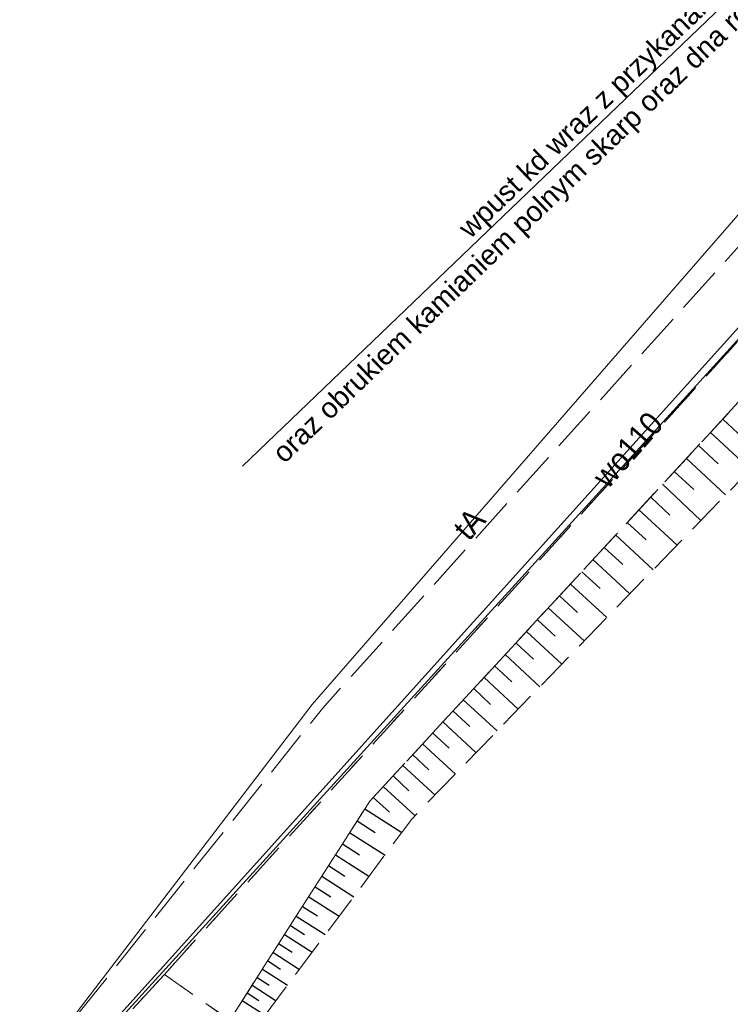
# Model space of a CAD drawing. Header units: metres. Extents: x 6551181 to 6555585, y 5935140 to 5937297.
# Tile 18 of 97: x 6551385 to 6551408, y 5936033 to 5936065. Entities that reach past the tile are written whole.
import ezdxf
from ezdxf import colors
from ezdxf.entities.mleader import LeaderData, LeaderLine
from ezdxf.enums import TextEntityAlignment as Align
from ezdxf.math import Vec2, Vec3

# ---------------------------------------------------------------- set-up
doc = ezdxf.new("R2010")
doc.units = ezdxf.units.M
for name, pattern in [('1.5_0.5', [2, 1.5, -0.5]), ('218-500', [1, 0.5, -0.5]), ('219-500', [0]), ('mz1.25_0.5', [1.75, 1.25, -0.5])]:
    doc.linetypes.add(name, pattern=pattern)
for name, color, linetype in [('000 Inne (niezydentyfikowane)', 7, 'Continuous'), ('217-Granica konturu klasyfikcyjnego', 7, 'Continuous'), ('218-Granica użytku', 7, 'Continuous'), ('219-Linia granicy', 7, 'Continuous'), ('jezdnia (powierzchnia)', 7, 'Continuous'), ('przewód telekomunikacyjny (linia)', 7, 'Continuous'), ('przewód telekomunikacyjny (linia)-Atr1', 7, 'Continuous'), ('przewód wodociągowy (linia)', 7, 'Continuous'), ('przewód wodociągowy (linia)-Atr1', 7, 'Continuous'), ('skarpa nieumocniona (powierzchnia)', 7, 'Continuous')]:
    doc.layers.add(name, color=color, linetype=linetype)
doc.layers.add('_opis', color=7, linetype='Continuous', lineweight=18)
doc.styles.add('marcin', font='arial.ttf')
doc.styles.get("Standard").update_dxf_attribs({"font": 'arial.ttf'})

msp = doc.modelspace()

# ---------------------------------------------------------------- linework, layer by layer
at = {"layer": '000 Inne (niezydentyfikowane)', "color": 7, "linetype": 'Continuous', "lineweight": 25, "flags": 128}
for points in [[(6551408.08, 5936052.16), (6551408.73, 5936051.56)], [(6551407.69, 5936051.73), (6551408.97, 5936050.54)], [(6551407.3, 5936051.31), (6551407.93, 5936050.72)], [(6551406.91, 5936050.89), (6551408.17, 5936049.72)], [(6551406.52, 5936050.47), (6551407.15, 5936049.89)], [(6551406.14, 5936050.06), (6551407.38, 5936048.9)], [(6551405.76, 5936049.65), (6551406.38, 5936049.07)], [(6551405.38, 5936049.24), (6551406.61, 5936048.1)], [(6551405, 5936048.83), (6551405.61, 5936048.27)], [(6551404.63, 5936048.43), (6551405.84, 5936047.31)], [(6551404.26, 5936048.03), (6551404.86, 5936047.48)], [(6551403.9, 5936047.64), (6551405.09, 5936046.53)], [(6551403.54, 5936047.24), (6551404.13, 5936046.7)], [(6551403.18, 5936046.85), (6551404.35, 5936045.77)], [(6551402.82, 5936046.47), (6551403.4, 5936045.93)], [(6551402.46, 5936046.08), (6551403.62, 5936045.02)], [(6551402.11, 5936045.7), (6551402.68, 5936045.17)], [(6551401.76, 5936045.32), (6551402.9, 5936044.27)], [(6551401.42, 5936044.95), (6551401.98, 5936044.43)], [(6551401.07, 5936044.58), (6551402.19, 5936043.54)], [(6551400.73, 5936044.21), (6551401.29, 5936043.7)], [(6551400.39, 5936043.84), (6551401.49, 5936042.82)], [(6551400.06, 5936043.48), (6551400.6, 5936042.97)], [(6551399.72, 5936043.12), (6551400.81, 5936042.12)], [(6551399.39, 5936042.76), (6551399.93, 5936042.26)], [(6551399.06, 5936042.41), (6551400.13, 5936041.42)], [(6551398.74, 5936042.05), (6551399.27, 5936041.56)], [(6551398.41, 5936041.7), (6551399.47, 5936040.73)], [(6551398.09, 5936041.36), (6551398.61, 5936040.87)], [(6551397.77, 5936041.01), (6551398.81, 5936040.05)], [(6551397.46, 5936040.67), (6551397.97, 5936040.19)], [(6551397.14, 5936040.33), (6551398.16, 5936039.39)], [(6551396.82, 5936039.98), (6551397.34, 5936039.5)], [(6551396.55, 5936039.61), (6551397.74, 5936038.85)], [(6551396.3, 5936039.22), (6551396.88, 5936038.85)], [(6551396.06, 5936038.85), (6551397.2, 5936038.12)], [(6551395.83, 5936038.48), (6551396.38, 5936038.13)], [(6551395.6, 5936038.13), (6551396.68, 5936037.44)], [(6551395.38, 5936037.78), (6551395.9, 5936037.44)], [(6551395.16, 5936037.44), (6551396.19, 5936036.78)], [(6551394.95, 5936037.1), (6551395.45, 5936036.78)], [(6551394.74, 5936036.78), (6551395.72, 5936036.15)], [(6551394.54, 5936036.46), (6551395.02, 5936036.16)], [(6551394.34, 5936036.15), (6551395.27, 5936035.56)], [(6551394.15, 5936035.85), (6551394.6, 5936035.56)], [(6551393.96, 5936035.56), (6551394.85, 5936034.99)], [(6551393.59, 5936034.99), (6551394.44, 5936034.44)], [(6551393.77, 5936035.27), (6551394.21, 5936034.99)], [(6551393.42, 5936034.71), (6551393.83, 5936034.45)], [(6551393.25, 5936034.45), (6551394.06, 5936033.93)], [(6551393.08, 5936034.18), (6551393.47, 5936033.93)], [(6551392.92, 5936033.93), (6551393.69, 5936033.43)], [(6551392.6, 5936033.44), (6551393.34, 5936032.96)], [(6551392.76, 5936033.68), (6551393.13, 5936033.44)]]:
    msp.add_lwpolyline(points, dxfattribs=at)
at = {"layer": '217-Granica konturu klasyfikcyjnego', "color": 3, "linetype": '1.5_0.5', "lineweight": 18, "flags": 128}
for points in [[(6551390.09, 5936034.28), (6551417.85, 5936064.91)], [(6551390.09, 5936034.28), (6551380.82, 5936024.17)], [(6551412.29, 5936018.69), (6551390.09, 5936034.28)]]:
    msp.add_lwpolyline(points, dxfattribs=at)
at = {"layer": '218-Granica użytku', "color": 3, "linetype": '218-500', "lineweight": 18, "flags": 128}
for points in [[(6551390.09, 5936034.28), (6551417.85, 5936064.91)], [(6551390.09, 5936034.28), (6551380.82, 5936024.17)], [(6551412.29, 5936018.69), (6551390.09, 5936034.28)]]:
    msp.add_lwpolyline(points, dxfattribs=at)
at = {"layer": '219-Linia granicy', "color": 7, "linetype": '219-500', "lineweight": 18, "flags": 128}
msp.add_lwpolyline([(6551374.32, 5936017.1), (6551417.85, 5936064.91)], dxfattribs=at)
at = {"layer": 'jezdnia (powierzchnia)', "color": 7, "linetype": '1.5_0.5', "lineweight": 18, "flags": 128}
msp.add_lwpolyline([(6551416.53, 5936066.51), (6551418.44, 5936064.69), (6551412.39, 5936056.82), (6551396.71, 5936039.86), (6551386.16, 5936023.37), (6551382.3, 5936022.19), (6551368.56, 5936019.51), (6551348.61, 5936019.72), (6551340.41, 5936013.73), (6551334.08, 5936003.11), (6551327.84, 5935975.71), (6551325.03, 5935981.79), (6551330.14, 5936001.4), (6551331.25, 5936005.19), (6551338.75, 5936014.95), (6551347.17, 5936022.02), (6551370.94, 5936023.24), (6551381.47, 5936025.71), (6551395.18, 5936042.84), (6551414.25, 5936064)], close=True, dxfattribs=at)
at = {"layer": 'przewód telekomunikacyjny (linia)', "color": 30, "linetype": 'Continuous', "lineweight": 18, "flags": 128}
msp.add_lwpolyline([(6551424.59, 5936076.24), (6551415.47, 5936066.67), (6551394.85, 5936042.97), (6551383.05, 5936027.56), (6551378.61, 5936025.32), (6551372.54, 5936023.8), (6551362.28, 5936025.23), (6551330.75, 5936034.35), (6551322.62, 5936036.15)], dxfattribs=at)
at = {"layer": 'przewód wodociągowy (linia)', "color": 5, "linetype": 'Continuous', "lineweight": 18, "flags": 128}
msp.add_lwpolyline([(6551416.13, 5936063.47), (6551415.87, 5936063.19), (6551384.41, 5936028.29), (6551375.5, 5936018.45), (6551374.65, 5936017.6), (6551373.85, 5936016.63)], dxfattribs=at)
at = {"layer": 'skarpa nieumocniona (powierzchnia)', "color": 7, "linetype": 'mz1.25_0.5', "lineweight": 18, "flags": 128}
msp.add_lwpolyline([(6551396.71, 5936039.86), (6551412.39, 5936056.82), (6551422.03, 5936061.63), (6551414.53, 5936056.28), (6551398.06, 5936039.28), (6551386.16, 5936023.37)], close=True, dxfattribs=at)
msp.add_lwpolyline([(6551396.71, 5936039.86), (6551412.39, 5936056.82), (6551422.03, 5936061.63), (6551414.53, 5936056.28), (6551398.06, 5936039.28), (6551386.16, 5936023.37)], close=True, dxfattribs=at)

# ---------------------------------------------------------------- texts
at = {"layer": 'przewód telekomunikacyjny (linia)-Atr1', "color": 30, "width": 0.9}
msp.add_text('tA', height=0.75, rotation=48.975, dxfattribs=at).set_placement((6551399.62, 5936048.45), align=Align.MIDDLE_LEFT)
at = {"layer": 'przewód wodociągowy (linia)-Atr1', "color": 5, "width": 0.9}
msp.add_text('wo110', height=0.75, rotation=48.77, dxfattribs=at).set_placement((6551404.1, 5936050.13), align=Align.MIDDLE_LEFT)

# ---------------------------------------------------------------- leaders
at = {"layer": '_opis'}
ml = msp.add_multileader_mtext('Standard', dxfattribs=at)
ml.set_content('wpust kd wraz z przykanalikiem \\Poraz obrukiem kamianiem polnym skarp oraz dna rowu', color=256, style='marcin')
ml.set_leader_properties()
ml.build(insert=Vec2(0, 0))
ml.multileader.update_dxf_attribs({"text_right_attachment_type": 6, "dogleg_length": 0.36, "arrow_head_size": 0.18})
ctx = ml.context
ctx.base_point, ctx.char_height, ctx.arrow_head_size, ctx.landing_gap_size, ctx.plane_origin, ctx.plane_x_axis, ctx.plane_y_axis = Vec3(6551393.0472, 5936051.6536), 0.65, 0.18, 0.09, Vec3(6551420.9062, 5936114.7258), Vec3(0.7218451, 0.6920547), Vec3(-0.6920547, 0.7218451)
ctx.right_attachment, ctx.text_align_type = 6, 2
notes = []
notes.append((ctx, [(0, (1, 1, 0), (6551409.5794, 5936066.9209), (-0.7218451, -0.6920547), 0.36, [(0, [(6551423.7419, 5936072.7647)], 0, [])])]))
ctx.mtext.insert, ctx.mtext.text_direction, ctx.mtext.rotation, ctx.mtext.alignment, ctx.mtext.flow_direction = Vec3(6551408.6729, 5936067.2161), Vec3(0.7218451, 0.6920547), 0.7643316, 3, 5
for ctx, leaders in notes:
    for number, flags, end, landing, length, lines in leaders:
        leader = LeaderData()
        leader.index, (leader.has_last_leader_line, leader.has_dogleg_vector, leader.attachment_direction) = number, flags
        leader.last_leader_point, leader.dogleg_vector, leader.dogleg_length = Vec3(end), Vec3(landing), length
        for number, points, colour, breaks in lines:
            line = LeaderLine()
            line.index, line.vertices, line.color, line.breaks = number, Vec3.list(points), colors.encode_raw_color(colour), breaks
            leader.lines.append(line)
        ctx.leaders.append(leader)

doc.saveas('drawing.dxf')
